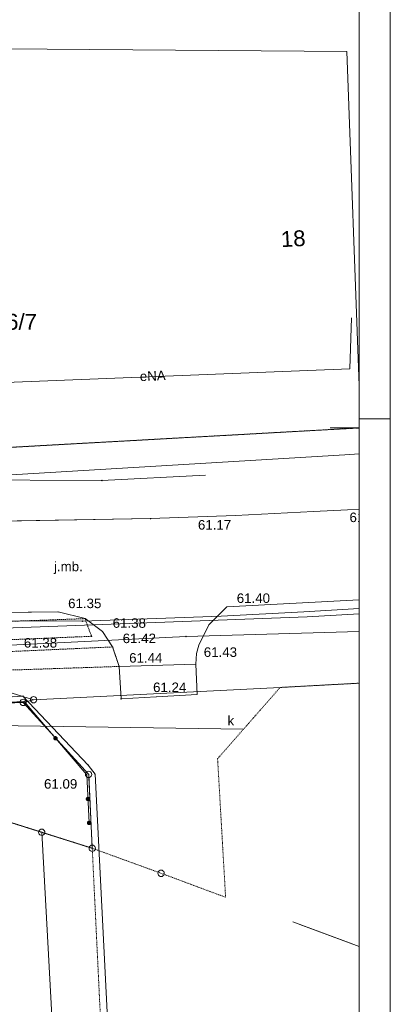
# Paper-space layout 'A-01 PLAN SYTUACYJNY' of a CAD drawing. Header units: millimetres. Extents: x 0 to 900, y 0 to 750.
# Tile 104 of 105: x 842 to 900, y 502 to 657. Entities that reach past the tile are written whole.
import ezdxf
from ezdxf.xclip import XClip

# ---------------------------------------------------------------- set-up
doc = ezdxf.new("R2010")
doc.units = ezdxf.units.MM
doc.header["$MEASUREMENT"] = 0
doc.header["$XCLIPFRAME"] = 0
for name, pattern in [('KROPK2', [1000, 50, -950]), ('PRZER1-1', [1, 0.5, -0.5]), ('PRZER2-1', [1.5, 1, -0.5]), ('PRZER3-1', [4000, 3000, -1000])]:
    doc.linetypes.add(name, pattern=pattern)
doc.layers.add('A_Arkusz_Nr_pióra__1', color=7, linetype='Continuous', lineweight=20)
doc.layers.add('A_mapa_Nr_pióra__2', color=8, linetype='Continuous', lineweight=13)
doc.layers.add('A_Arkusz_Nr_pióra__237', color=7, linetype='Continuous', lineweight=5, true_color=0x343434)
doc.layers.add('A_podrys', color=7, linetype='Continuous')
doc.styles.add('STYL_AUTOMATYCZNY_1', font='arial.ttf')

# ---------------------------------------------------------------- blocks, each defined once
blk = doc.blocks.new('Rysunek_3_3', base_point=(-1239.76, 488.38))
at = {"layer": 'A_mapa_Nr_pióra__2', "linetype": 'Continuous', "lineweight": 13}
for points in [[(847.55, 563.54), (847.55, 563.51), (847.56, 563.49), (847.57, 563.47), (847.59, 563.46), (847.61, 563.45), (847.64, 563.45), (847.66, 563.45), (847.68, 563.46), (847.7, 563.47), (847.72, 563.49), (847.72, 563.51), (847.73, 563.54), (847.72, 563.56), (847.72, 563.58), (847.7, 563.6), (847.68, 563.61), (847.66, 563.62), (847.64, 563.63), (847.61, 563.62), (847.59, 563.61), (847.57, 563.6), (847.56, 563.58), (847.55, 563.56)], [(854.57, 560.44), (854.57, 560.41), (854.58, 560.39), (854.59, 560.37), (854.61, 560.36), (854.63, 560.35), (854.66, 560.35), (854.68, 560.35), (854.7, 560.36), (854.72, 560.37), (854.74, 560.39), (854.74, 560.41), (854.75, 560.44), (854.74, 560.46), (854.74, 560.48), (854.72, 560.5), (854.7, 560.51), (854.68, 560.52), (854.66, 560.53), (854.63, 560.52), (854.61, 560.51), (854.59, 560.5), (854.58, 560.48), (854.57, 560.46)], [(856.15, 558.02), (856.15, 557.99), (856.16, 557.97), (856.17, 557.95), (856.19, 557.94), (856.21, 557.93), (856.24, 557.93), (856.26, 557.93), (856.28, 557.94), (856.3, 557.95), (856.32, 557.97), (856.32, 557.99), (856.33, 558.02), (856.32, 558.04), (856.32, 558.06), (856.3, 558.08), (856.28, 558.09), (856.26, 558.1), (856.24, 558.11), (856.21, 558.1), (856.19, 558.09), (856.17, 558.08), (856.16, 558.06), (856.15, 558.04)], [(857.17, 554.94), (857.17, 554.91), (857.18, 554.89), (857.19, 554.87), (857.21, 554.86), (857.23, 554.85), (857.26, 554.85), (857.28, 554.85), (857.3, 554.86), (857.32, 554.87), (857.34, 554.89), (857.34, 554.91), (857.35, 554.94), (857.34, 554.96), (857.34, 554.98), (857.32, 555), (857.3, 555.01), (857.28, 555.02), (857.26, 555.03), (857.23, 555.02), (857.21, 555.01), (857.19, 555), (857.18, 554.98), (857.17, 554.96)], [(863.03, 550.14), (863.03, 550.11), (863.04, 550.09), (863.05, 550.07), (863.07, 550.06), (863.09, 550.05), (863.12, 550.05), (863.14, 550.05), (863.16, 550.06), (863.18, 550.07), (863.2, 550.09), (863.2, 550.11), (863.21, 550.14), (863.2, 550.16), (863.2, 550.18), (863.18, 550.2), (863.16, 550.21), (863.14, 550.22), (863.12, 550.23), (863.09, 550.22), (863.07, 550.21), (863.05, 550.2), (863.04, 550.18), (863.03, 550.16)], [(842.19, 549.4), (842.19, 549.37), (842.2, 549.35), (842.21, 549.33), (842.23, 549.32), (842.25, 549.31), (842.28, 549.31), (842.3, 549.31), (842.32, 549.32), (842.34, 549.33), (842.36, 549.35), (842.36, 549.37), (842.37, 549.4), (842.36, 549.42), (842.36, 549.44), (842.34, 549.46), (842.32, 549.47), (842.3, 549.48), (842.28, 549.49), (842.25, 549.48), (842.23, 549.47), (842.21, 549.46), (842.2, 549.44), (842.19, 549.42)], [(846.96, 543.38), (847.03, 543.32), (847.11, 543.28), (847.2, 543.26), (847.29, 543.26), (847.38, 543.29), (847.45, 543.34), (847.52, 543.41), (847.56, 543.49), (847.58, 543.58), (847.57, 543.67), (847.54, 543.76), (847.49, 543.83), (847.43, 543.89), (847.34, 543.94), (847.25, 543.95), (847.16, 543.95), (847.08, 543.92), (847, 543.87), (846.94, 543.8), (846.9, 543.72), (846.88, 543.63), (846.88, 543.54), (846.91, 543.45)], [(846.96, 543.38), (847.03, 543.32), (847.11, 543.28), (847.2, 543.26), (847.29, 543.26), (847.38, 543.29), (847.45, 543.34), (847.52, 543.41), (847.56, 543.49), (847.58, 543.58), (847.57, 543.67), (847.54, 543.76), (847.49, 543.83), (847.43, 543.89), (847.34, 543.94), (847.25, 543.95), (847.16, 543.95), (847.08, 543.92), (847, 543.87), (846.94, 543.8), (846.9, 543.72), (846.88, 543.63), (846.88, 543.54), (846.91, 543.45)], [(852.09, 537.82), (852.09, 537.79), (852.1, 537.77), (852.11, 537.75), (852.13, 537.74), (852.15, 537.73), (852.18, 537.73), (852.2, 537.73), (852.22, 537.74), (852.24, 537.75), (852.26, 537.77), (852.26, 537.79), (852.27, 537.82), (852.26, 537.84), (852.26, 537.86), (852.24, 537.88), (852.22, 537.89), (852.2, 537.9), (852.18, 537.91), (852.15, 537.9), (852.13, 537.89), (852.11, 537.88), (852.1, 537.86), (852.09, 537.84)], [(852, 534.02), (852.01, 533.93), (852.05, 533.85), (852.11, 533.78), (852.19, 533.72), (852.27, 533.69), (852.36, 533.69), (852.45, 533.7), (852.54, 533.74), (852.61, 533.8), (852.66, 533.87), (852.69, 533.96), (852.7, 534.05), (852.68, 534.14), (852.64, 534.22), (852.58, 534.29), (852.51, 534.35), (852.42, 534.38), (852.33, 534.39), (852.24, 534.37), (852.16, 534.33), (852.09, 534.27), (852.04, 534.2), (852.01, 534.11)], [(852, 534.02), (852.01, 533.93), (852.05, 533.85), (852.11, 533.78), (852.19, 533.72), (852.27, 533.69), (852.36, 533.69), (852.45, 533.7), (852.54, 533.74), (852.61, 533.8), (852.66, 533.87), (852.69, 533.96), (852.7, 534.05), (852.68, 534.14), (852.64, 534.22), (852.58, 534.29), (852.51, 534.35), (852.42, 534.38), (852.33, 534.39), (852.24, 534.37), (852.16, 534.33), (852.09, 534.27), (852.04, 534.2), (852.01, 534.11)], [(852.17, 530.24), (852.18, 530.15), (852.22, 530.07), (852.28, 530), (852.36, 529.94), (852.44, 529.91), (852.53, 529.91), (852.62, 529.92), (852.71, 529.96), (852.78, 530.02), (852.83, 530.09), (852.86, 530.18), (852.87, 530.27), (852.85, 530.36), (852.81, 530.44), (852.75, 530.51), (852.68, 530.57), (852.59, 530.6), (852.5, 530.61), (852.41, 530.59), (852.33, 530.55), (852.26, 530.49), (852.21, 530.42), (852.18, 530.33)]]:
    blk.add_hatch(color=8, dxfattribs=at).paths.add_polyline_path(points)
at = {"layer": 'A_mapa_Nr_pióra__2', "color": 8, "linetype": 'Continuous', "lineweight": 13, "ltscale": 0.2, "flags": 128}
for points in [[(726.06, 586.28), (737.88, 584.52), (747.88, 582.96), (761.48, 581.48), (770.32, 580.58), (786.66, 579), (811.16, 578.1), (830.18, 577.72), (862.22, 578.26), (875.58, 578.74), (887.92, 579.38), (893.28, 579.64), (895.1, 579.73)], [(895.1, 599.25), (893.17, 651.95), (805.33, 652.66), (806.35, 630.86), (807.76, 599.94), (808.4, 587.74), (892.61, 592.43), (895.1, 592.56)], [(810.32, 588.09), (809.39, 587.8), (814.11, 593.06), (821.81, 598.5), (831.43, 599.44), (893.6, 601.91), (893.91, 609.92)], [(895.1, 563.25), (886.92, 562.78), (827.91, 560.55), (768.36, 563.61), (711.88, 572.33), (657.38, 582.43), (598.85, 594.15), (536.01, 605.15)], [(710.48, 601.54), (710.39, 601.27), (710.46, 600.74), (773.21, 587.16), (789.86, 597.84), (789.74, 602.54), (804.32, 602.07), (805.77, 585.2), (810.49, 584.96), (827.05, 584.38), (892.84, 588.33), (895.1, 588.49)], [(895.1, 552.3), (882.64, 551.63), (843.78, 549.7), (809.69, 560.32), (808.4, 587.74), (892.61, 592.43), (895.1, 592.56)], [(895.1, 592.58), (890.5, 592.58)], [(895.1, 564.07), (886.36, 563.56), (873.32, 562.9), (851.48, 562.1), (825.54, 562.18), (801.94, 562.64), (769.62, 564.32), (767.12, 565.42), (761.04, 564.32), (726.8, 568.84), (713.88, 572.08), (712.56, 562.68), (655.5, 572.94), (594.08, 584.38), (582.58, 586.64)], [(783.92, 585.74), (785.06, 586.16), (808.42, 584.84), (831.84, 584.39), (854.54, 584.27), (870.86, 585.11)], [(830.88, 563.34), (847.64, 563.54), (851.88, 562.48), (854.66, 560.44), (856.24, 558.02), (857.26, 554.94), (857.57, 549.85), (863.12, 550.14), (869.57, 550.53), (869.36, 555.28), (869.46, 556.96), (869.8, 558.3), (871.4, 561.52), (874.22, 564.36), (895.1, 565.44)], [(895.1, 560.46), (867.8, 559.69), (836.84, 558.13), (799.56, 559.54), (782.96, 560.08)], [(876.87, 545.04), (802.22, 546.17), (748.98, 558.22)], [(869.39, 248.03), (867.43, 289.07), (864.02, 348.66), (865.15, 353.33), (864.53, 364.11), (862.73, 367.64), (861.33, 367.78), (861.37, 371), (861.75, 371.42), (858, 448.19), (853.46, 537.96), (852.39, 539.39), (842.1, 550.28), (831.14, 549.59), (792.89, 549.67), (786.29, 549.73), (768.53, 543.89), (755.95, 532.17), (751.12, 521.7), (751.36, 521.56), (752.24, 521.19)], [(852.52, 530.26), (852.18, 537.82), (842.28, 549.4), (814.78, 548.16)]]:
    blk.add_lwpolyline(points, dxfattribs=at)
at = {"layer": 'A_mapa_Nr_pióra__2', "color": 8, "linetype": 'PRZER1-1', "lineweight": 13, "ltscale": 0.2, "flags": 128}
for points in [[(895.1, 592.56), (892.61, 592.43), (808.4, 587.74), (807.76, 599.94), (806.35, 630.86), (805.33, 652.66), (805.05, 658.71), (802.59, 710.68), (893.73, 710.05), (894.05, 745.1)], [(895.1, 552.3), (882.64, 551.63), (872.78, 540.39), (874.04, 518.53), (863.88, 522.31), (853.02, 526.26), (852.46, 537.92), (842.12, 549.28), (792.18, 547.26), (786.3, 548.32), (731.44, 566.7), (711.12, 573.52), (576.2, 604.18), (485.18, 623.13), (484.14, 643.65), (484.1, 644.53), (531.75, 635.5), (590.64, 624.48), (612.94, 620.28), (649.58, 613.34), (710.48, 601.8), (773.32, 589.88), (808.4, 587.74), (892.61, 592.43), (895.1, 592.56)]]:
    blk.add_lwpolyline(points, dxfattribs=at)
at = {"layer": 'A_mapa_Nr_pióra__2', "color": 8, "linetype": 'KROPK2', "lineweight": 13, "ltscale": 0.2, "flags": 128}
for points in [[(895.1, 510.77), (874.04, 518.53), (863.88, 522.31), (853.02, 526.26), (845.06, 528.78), (792.28, 545.46), (786.3, 548.32), (731.44, 566.7), (711.12, 573.52), (576.2, 604.18), (485.18, 623.13), (484.14, 643.65), (484.1, 644.53), (450, 650.94), (352.2, 669.3), (306.08, 677.96), (249.86, 688.52), (235.1, 691.28), (189.14, 699.9), (180.78, 701.38), (161.26, 705.5), (159.62, 696.62), (155.66, 674.93), (152.72, 658.23), (148.16, 632.29), (147.19, 592.34), (146.69, 572.36), (145.91, 540.32), (82.85, 560.45), (29.9, 577.35)], [(734.41, 157.47), (730.02, 232.36), (717.88, 453.78), (711.66, 564.16), (711.12, 573.52), (731.44, 566.7), (786.3, 548.32), (792.28, 545.46), (845.06, 528.78), (853.02, 526.26), (863.88, 522.31), (874.04, 518.53), (895.1, 510.77)]]:
    blk.add_lwpolyline(points, dxfattribs=at)
at = {"layer": 'A_mapa_Nr_pióra__2', "color": 8, "linetype": 'Continuous', "lineweight": 13, "ltscale": 0.2, "flags": 128}
for points in [[(576.2, 604.18), (485.18, 623.13), (484.14, 643.65), (583.82, 623.02), (613.14, 615.74), (710.13, 591.66), (809.69, 560.32), (843.78, 549.7), (842.12, 549.28), (792.18, 547.26), (786.3, 548.32), (731.44, 566.7), (711.12, 573.52)], [(854.49, 584.25), (854.49, 584.28), (854.52, 584.31), (854.55, 584.31), (854.58, 584.28), (854.58, 584.25), (854.55, 584.22), (854.52, 584.22)], [(862.17, 578.24), (862.17, 578.27), (862.2, 578.3), (862.23, 578.3), (862.26, 578.27), (862.26, 578.24), (862.23, 578.21), (862.2, 578.21)], [(851.83, 562.46), (851.83, 562.49), (851.86, 562.52), (851.89, 562.52), (851.92, 562.49), (851.92, 562.46), (851.89, 562.43), (851.86, 562.43)], [(851.43, 562.08), (851.43, 562.11), (851.46, 562.14), (851.49, 562.14), (851.52, 562.11), (851.52, 562.08), (851.49, 562.05), (851.46, 562.05)], [(852.85, 559.68), (852.85, 559.71), (852.88, 559.74), (852.91, 559.74), (852.94, 559.71), (852.94, 559.68), (852.91, 559.65), (852.88, 559.65)], [(867.75, 559.67), (867.75, 559.7), (867.78, 559.73), (867.81, 559.73), (867.84, 559.7), (867.84, 559.67), (867.81, 559.64), (867.78, 559.64)], [(842.06, 550.26), (842.06, 550.29), (842.08, 550.32), (842.12, 550.32), (842.15, 550.29), (842.15, 550.26), (842.12, 550.23), (842.08, 550.23)], [(843.78, 550.2), (843.93, 550.17), (844.07, 550.1), (844.18, 549.99), (844.25, 549.85), (844.28, 549.7), (844.25, 549.54), (844.18, 549.4), (844.07, 549.29), (843.93, 549.22), (843.78, 549.2), (843.62, 549.22), (843.48, 549.29), (843.37, 549.4), (843.3, 549.54), (843.28, 549.7), (843.3, 549.85), (843.37, 549.99), (843.48, 550.1), (843.62, 550.17)], [(857.53, 549.83), (857.53, 549.86), (857.56, 549.89), (857.59, 549.89), (857.62, 549.86), (857.62, 549.83), (857.59, 549.8), (857.56, 549.8)], [(845.06, 528.78), (792.28, 545.46), (792.18, 547.26), (842.12, 549.28), (852.46, 537.92), (853.02, 526.26)], [(842.12, 549.78), (842.27, 549.75), (842.41, 549.68), (842.52, 549.57), (842.59, 549.43), (842.62, 549.28), (842.59, 549.12), (842.52, 548.98), (842.41, 548.87), (842.27, 548.8), (842.12, 548.78), (841.96, 548.8), (841.82, 548.87), (841.71, 548.98), (841.64, 549.12), (841.62, 549.28), (841.64, 549.43), (841.71, 549.57), (841.82, 549.68), (841.96, 549.75)], [(849.5, 447.72), (797.76, 444.78), (792.28, 545.46), (845.06, 528.78)], [(852.34, 539.38), (852.34, 539.41), (852.37, 539.44), (852.4, 539.44), (852.43, 539.41), (852.43, 539.38), (852.4, 539.35), (852.37, 539.35)], [(852.46, 538.42), (852.61, 538.39), (852.75, 538.32), (852.86, 538.21), (852.93, 538.07), (852.96, 537.92), (852.93, 537.76), (852.86, 537.62), (852.75, 537.51), (852.61, 537.44), (852.46, 537.42), (852.3, 537.44), (852.16, 537.51), (852.05, 537.62), (851.98, 537.76), (851.96, 537.92), (851.98, 538.07), (852.05, 538.21), (852.16, 538.32), (852.3, 538.39)], [(853.41, 537.95), (853.41, 537.98), (853.44, 538.01), (853.47, 538.01), (853.5, 537.98), (853.5, 537.95), (853.47, 537.92), (853.44, 537.92)], [(852.47, 530.24), (852.47, 530.27), (852.5, 530.3), (852.53, 530.3), (852.56, 530.27), (852.56, 530.24), (852.53, 530.21), (852.5, 530.21)], [(845.06, 529.28), (845.21, 529.25), (845.35, 529.18), (845.46, 529.07), (845.53, 528.93), (845.56, 528.78), (845.53, 528.62), (845.46, 528.48), (845.35, 528.37), (845.21, 528.3), (845.06, 528.28), (844.9, 528.3), (844.76, 528.37), (844.65, 528.48), (844.58, 528.62), (844.56, 528.78), (844.58, 528.93), (844.65, 529.07), (844.76, 529.18), (844.9, 529.25)], [(853.02, 526.76), (853.17, 526.73), (853.31, 526.66), (853.42, 526.55), (853.49, 526.41), (853.52, 526.26), (853.49, 526.1), (853.42, 525.96), (853.31, 525.85), (853.17, 525.78), (853.02, 525.76), (852.86, 525.78), (852.72, 525.85), (852.61, 525.96), (852.54, 526.1), (852.52, 526.26), (852.54, 526.41), (852.61, 526.55), (852.72, 526.66), (852.86, 526.73)], [(863.88, 522.81), (864.03, 522.78), (864.17, 522.71), (864.28, 522.6), (864.35, 522.46), (864.38, 522.31), (864.35, 522.15), (864.28, 522.01), (864.17, 521.9), (864.03, 521.83), (863.88, 521.81), (863.72, 521.83), (863.58, 521.9), (863.47, 522.01), (863.4, 522.15), (863.38, 522.31), (863.4, 522.46), (863.47, 522.6), (863.58, 522.71), (863.72, 522.78)]]:
    blk.add_lwpolyline(points, close=True, dxfattribs=at)
at = {"layer": 'A_mapa_Nr_pióra__2', "color": 8, "linetype": 'PRZER3-1', "lineweight": 13, "ltscale": 0.2, "flags": 128}
for points in [[(737.88, 584.52), (747.88, 582.96), (761.48, 581.48), (770.32, 580.58), (786.66, 579), (811.16, 578.1), (830.18, 577.72), (862.22, 578.26), (875.58, 578.74), (887.92, 579.38), (893.28, 579.64), (895.1, 579.73)], [(895.1, 565.44), (874.22, 564.36), (871.4, 561.52), (869.8, 558.3), (869.46, 556.96), (869.36, 555.28), (857.26, 554.94), (856.24, 558.02), (854.66, 560.44), (851.88, 562.48), (847.64, 563.54), (830.88, 563.34), (809.8, 563.82), (768.28, 566.6), (763.3, 566.96)]]:
    blk.add_lwpolyline(points, dxfattribs=at)
at = {"layer": 'A_mapa_Nr_pióra__2', "color": 8, "linetype": 'PRZER2-1', "lineweight": 13, "ltscale": 0.2, "flags": 128}
for points in [[(851.88, 562.48), (852.9, 559.7), (830.72, 558.76), (813.1, 559.5), (786.06, 560.5), (786.12, 563.04), (810.16, 562.04), (827.34, 561.6)], [(749.68, 562.14), (789.06, 558.26), (802.8, 557.58), (813.98, 557.5), (840.66, 557.32), (856.24, 558.02), (857.26, 554.94), (841.02, 554.4), (814.24, 554.46), (802.98, 554.64), (788.96, 555.5), (747, 559.28), (748.12, 560.96)]]:
    blk.add_lwpolyline(points, close=True, dxfattribs=at)
at = {"layer": 'A_mapa_Nr_pióra__2', "color": 8, "linetype": 'PRZER1-1', "lineweight": 13, "ltscale": 0.2, "flags": 128}
for points in [[(849.5, 447.72), (856.8, 448.14), (853.02, 526.26), (845.06, 528.78), (792.28, 545.46), (786.3, 548.32), (769.68, 543.04), (756.76, 531.28), (749.98, 515.2), (747.55, 502.48), (747.32, 501.28), (794.54, 503.88), (796.09, 475.48), (797.76, 444.78)], [(853.02, 526.26), (852.46, 537.92), (842.12, 549.28), (792.18, 547.26), (792.28, 545.46), (845.06, 528.78)]]:
    blk.add_lwpolyline(points, close=True, dxfattribs=at)
at = {"layer": 'A_mapa_Nr_pióra__2', "color": 8, "linetype": 'Continuous', "lineweight": 13, "attachment_point": 7, "style": 'STYL_AUTOMATYCZNY_1'}
for s, insert, char_height, rotation in [('\\A1;{\\pql;\\fArial|b0|i0|c238|p0;\\W1.000000;18}', (882.82, 621.05), 2.5, 3), ('\\A1;{\\pql;\\fArial|b0|i0|c238|p0;\\W1.000000;eNA}', (860.55, 599.93), 1.5, 2.2686)]:
    blk.add_mtext(s, dxfattribs=dict(at, insert=insert, char_height=char_height, rotation=rotation))
for s, insert, char_height in [('\\A1;{\\pql;\\fArial|b0|i0|c238|p0;\\W1.000000;886/7}', (835.57, 608.03), 2.5), ('\\A1;{\\pql;\\fArial|b0|i0|c238|p0;\\W1.000000;61.17}', (869.68, 576.51), 1.5), ('\\A1;{\\pql;\\fArial|b0|i0|c238|p0;\\W1.000000;61.20}', (893.57, 577.69), 1.5), ('\\A1;{\\pql;\\fArial|b0|i0|c238|p0;\\W1.000000;j.mb.}', (846.99, 569.51), 1.5), ('\\A1;{\\pql;\\fArial|b0|i0|c238|p0;\\W1.000000;61.35}', (849.22, 564.12), 1.5), ('\\A1;{\\pql;\\fArial|b0|i0|c238|p0;\\W1.000000;61.40}', (875.8, 564.94), 1.5), ('\\A1;{\\pql;\\fArial|b0|i0|c238|p0;\\W1.000000;61.38}', (856.24, 561.02), 1.5), ('\\A1;{\\pql;\\fArial|b0|i0|c238|p0;\\W1.000000;61.38}', (842.24, 557.9), 1.5), ('\\A1;{\\pql;\\fArial|b0|i0|c238|p0;\\W1.000000;61.42}', (857.82, 558.6), 1.5), ('\\A1;{\\pql;\\fArial|b0|i0|c238|p0;\\W1.000000;61.43}', (870.6, 556.43), 1.5), ('\\A1;{\\pql;\\fArial|b0|i0|c238|p0;\\W1.000000;61.44}', (858.84, 555.52), 1.5), ('\\A1;{\\pql;\\fArial|b0|i0|c238|p0;\\W1.000000;61.24}', (862.61, 550.88), 1.5), ('\\A1;{\\pql;\\fArial|b0|i0|c238|p0;\\W1.000000;k}', (874.34, 545.65), 1.5), ('\\A1;{\\pql;\\fArial|b0|i0|c238|p0;\\W1.000000;61.09}', (845.42, 535.64), 1.5)]:
    blk.add_mtext(s, dxfattribs=dict(at, insert=insert, char_height=char_height))

psp = doc.layouts.new('A-01 PLAN SYTUACYJNY')

# ---------------------------------------------------------------- linework, layer by layer
at = {"layer": 'A_Arkusz_Nr_pióra__1', "color": 7, "linetype": 'Continuous', "lineweight": 20}
psp.add_line((895.1, 745.1), (895.1, 4.9), dxfattribs=at)
at = {"layer": 'A_Arkusz_Nr_pióra__1', "color": 7, "linetype": 'Continuous', "lineweight": 20, "flags": 128}
psp.add_lwpolyline([(0, 750), (900, 750), (900, 0), (0, 0)], close=True, dxfattribs=at)
at = {"layer": 'A_Arkusz_Nr_pióra__237', "color": 250, "linetype": 'Continuous', "lineweight": 5, "true_color": 0x343434}
psp.add_line((895.1, 594), (900, 594), dxfattribs=at)

# ---------------------------------------------------------------- block references
at = {"layer": 'A_podrys', "color": 37, "linetype": 'Continuous', "lineweight": 5, "true_color": 0x656532}
ref = psp.add_blockref('Rysunek_3_3', (-1239.76, 488.38), dxfattribs=at)
XClip(ref).set_block_clipping_path([(29.90003743, 157.4723136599), (895.1, 745.1)])

doc.saveas('drawing.dxf')
